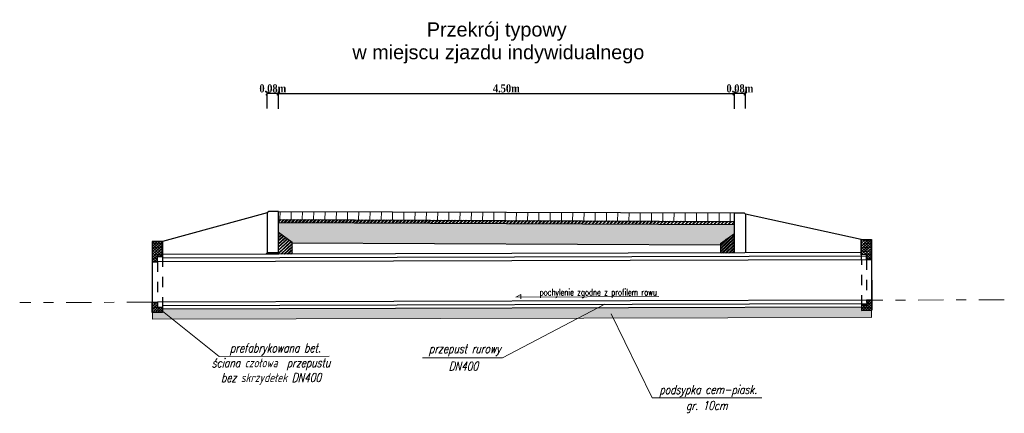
# Model space of a CAD drawing. Header units: metres. Extents: x 7443217.8 to 7443294, y 5637144.8 to 5637207.3.
# Tile 2 of 23: x 7443240.2 to 7443249.9, y 5637150 to 5637153.9. Entities that reach past the tile are written whole.
import ezdxf
from ezdxf.enums import TextEntityAlignment as Align

# ---------------------------------------------------------------- set-up
doc = ezdxf.new("R2010")
doc.units = ezdxf.units.M
for name, pattern in [('3', [1, 0.5, -0.5]), ('AUSGEZOGEN', [0]), ('CIĄGŁA', [0]), ('DASHDOT2', [0.5, 0.25, -0.125, 0, -0.125]), ('x-ref - architektura$0$GP_x-ref - instalacje elektryczne$0$x-ref - architektura$0$A-PW-2-202_Rzut piętra$0${ Half Dash }', [0])]:
    doc.linetypes.add(name, pattern=pattern)
doc.layers.get('Defpoints').update_dxf_attribs({"true_color": 0x999999})
for name, color, linetype, lineweight in [('+KONSTRUKCJA', 250, 'Continuous', 30), ('+wymiar', 7, 'Continuous', 9), ('cienko', 7, 'CIĄGŁA', 30), ('F00000', 7, 'AUSGEZOGEN', 13), ('POMOCNICZA', 7, 'Continuous', 13)]:
    doc.layers.add(name, color=color, linetype=linetype, lineweight=lineweight)
for name, color, linetype in [('3_p', 7, 'Continuous'), ('K_oś jezdni', 7, 'Continuous'), ('K_wymiar', 7, 'Continuous')]:
    doc.layers.add(name, color=color, linetype=linetype)
doc.layers.add('opisy', color=7, linetype='Continuous', true_color=0x999999)
doc.styles.add('romans1', font='timesbd.ttf', dxfattribs={"width": 0.85})
doc.styles.add('romans_pochyl', font='romans.shx', dxfattribs={"width": 0.75, "oblique": 15, "height": 0.1})
doc.styles.add('style1', font='romans.shx', dxfattribs={"width": 0.75, "height": 7})
doc.styles.add('style4', font='arial.ttf', dxfattribs={"height": 21})
doc.dimstyles.new('magda 25', dxfattribs={"dimtxt": 0.08, "dimasz": 0.03, "dimexe": 0.02, "dimexo": 0, "dimgap": 0.01, "dimtad": 1, "dimzin": 0, "dimdsep": 46, "dimtxsty": 'romans1', "dimblk": 'OBLIQUE', "dimcen": 0.09, "dimazin": 0, "dimtfac": 1, "dimtmove": 0, "dimatfit": 2, "dimldrblk": 'OBLIQUE', "dimfxl": 0.15, "dimfxlon": 1, "dimtolj": 1, "dimtzin": 0, "dimarcsym": 0})
pattern_1 = [(45, (9506.865908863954, -8217.223919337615), (-0.01616446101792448, 0.01616446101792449), []), (45, (9506.876685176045, -8217.223919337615), (-0.01616446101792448, 0.01616446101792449), [])]
pattern_2 = [(45, (-13.41850734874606, -25.52332698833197), (-0.01347038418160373, 0.01347038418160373), []), (45, (-13.40503694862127, -25.52332698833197), (-0.01347038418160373, 0.01347038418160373), [0, -0.01905])]
pattern_3 = [(45, (-13.3191611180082, -25.52304150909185), (-0.01347038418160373, 0.01347038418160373), []), (45, (-13.30569071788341, -25.52304150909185), (-0.01347038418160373, 0.01347038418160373), [0, -0.01905])]

# ---------------------------------------------------------------- blocks, each defined once
blk = doc.blocks.new('_Oblique')
at = {"color": 0, "linetype": 'ByBlock', "lineweight": -2}
blk.add_line((-0.5, -0.5), (0.5, 0.5), dxfattribs=at)
blk = doc.blocks.new('*D965')
at = {"layer": '+wymiar', "color": 0, "lineweight": -2, "transparency": 16777216}
for p, q in [((7443242.71962174, 5637152.983533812), (7443242.71962174, 5637153.153533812)), ((7443242.71962174, 5637153.133533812), (7443247.21962174, 5637153.133533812)), ((7443247.21962174, 5637152.983533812), (7443247.21962174, 5637153.153533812))]:
    blk.add_line(p, q, dxfattribs=at)
at = {"layer": 'Defpoints', "color": 0, "lineweight": 13, "transparency": 16777216}
for p in [(7443247.21962174, 5637153.133533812), (7443242.71962174, 5637152.352073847), (7443247.21962174, 5637152.352073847)]:
    blk.add_point(p, dxfattribs=at)
at = {"layer": '+wymiar', "color": 0, "lineweight": -2, "transparency": 16777216, "xscale": 0.03, "yscale": 0.03, "zscale": 0.03, "rotation": 180}
blk.add_blockref('_Oblique', (7443242.71962174, 5637153.133533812), dxfattribs=at)
at = {"layer": '+wymiar', "color": 0, "lineweight": -2, "transparency": 16777216, "xscale": 0.03, "yscale": 0.03, "zscale": 0.03}
blk.add_blockref('_Oblique', (7443247.21962174, 5637153.133533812), dxfattribs=at)
at = {"layer": '+wymiar', "color": 0, "transparency": 16777216, "insert": (7443244.96962174, 5637153.18434306), "char_height": 0.08, "attachment_point": 5, "style": 'romans1'}
blk.add_mtext('\\A1;4.50m', dxfattribs=at)
blk = doc.blocks.new('*D966')
at = {"layer": '+wymiar', "color": 0, "lineweight": -2, "transparency": 16777216}
for p, q in [((7443247.21962174, 5637152.987684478), (7443247.21962174, 5637153.153533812)), ((7443247.32882174, 5637153.133533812), (7443247.21962174, 5637153.133533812)), ((7443247.32882174, 5637152.987684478), (7443247.32882174, 5637153.153533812))]:
    blk.add_line(p, q, dxfattribs=at)
at = {"layer": 'Defpoints', "color": 0, "lineweight": 13, "transparency": 16777216}
for p in [(7443247.21962174, 5637153.133533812), (7443247.21962174, 5637152.987684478), (7443247.32882174, 5637152.987684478)]:
    blk.add_point(p, dxfattribs=at)
at = {"layer": '+wymiar', "color": 0, "lineweight": -2, "transparency": 16777216, "xscale": 0.03, "yscale": 0.03, "zscale": 0.03, "rotation": 180}
blk.add_blockref('_Oblique', (7443247.21962174, 5637153.133533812), dxfattribs=at)
at = {"layer": '+wymiar', "color": 0, "lineweight": -2, "transparency": 16777216, "xscale": 0.03, "yscale": 0.03, "zscale": 0.03}
blk.add_blockref('_Oblique', (7443247.32882174, 5637153.133533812), dxfattribs=at)
at = {"layer": '+wymiar', "color": 0, "transparency": 16777216, "insert": (7443247.274221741, 5637153.18434306), "char_height": 0.08, "attachment_point": 5, "style": 'romans1'}
blk.add_mtext('\\A1;0.08m', dxfattribs=at)
blk = doc.blocks.new('*D967')
at = {"layer": '+wymiar', "color": 0, "lineweight": -2, "transparency": 16777216}
for p, q in [((7443242.61042174, 5637152.987684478), (7443242.61042174, 5637153.153533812)), ((7443242.71962174, 5637153.133533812), (7443242.61042174, 5637153.133533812)), ((7443242.71962174, 5637152.987684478), (7443242.71962174, 5637153.153533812))]:
    blk.add_line(p, q, dxfattribs=at)
at = {"layer": 'Defpoints', "color": 0, "lineweight": 13, "transparency": 16777216}
for p in [(7443242.61042174, 5637153.133533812), (7443242.61042174, 5637152.987684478), (7443242.71962174, 5637152.987684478)]:
    blk.add_point(p, dxfattribs=at)
at = {"layer": '+wymiar', "color": 0, "lineweight": -2, "transparency": 16777216, "xscale": 0.03, "yscale": 0.03, "zscale": 0.03, "rotation": 180}
blk.add_blockref('_Oblique', (7443242.61042174, 5637153.133533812), dxfattribs=at)
at = {"layer": '+wymiar', "color": 0, "lineweight": -2, "transparency": 16777216, "xscale": 0.03, "yscale": 0.03, "zscale": 0.03}
blk.add_blockref('_Oblique', (7443242.71962174, 5637153.133533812), dxfattribs=at)
at = {"layer": '+wymiar', "color": 0, "transparency": 16777216, "insert": (7443242.66502174, 5637153.18434306), "char_height": 0.08, "attachment_point": 5, "style": 'romans1'}
blk.add_mtext('\\A1;0.08m', dxfattribs=at)

msp = doc.modelspace()

# ---------------------------------------------------------------- hatches: boundary and pattern name
at = {"layer": 'F00000'}
h = msp.add_hatch(dxfattribs=at)
h.set_pattern_fill('CROSS', color=8, scale=0.002, angle=85.11999999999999)
h.set_pattern_definition([(85.11999999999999, (-180927.6261839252, 247219.5906835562), (-0.01157358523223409, 0.01373434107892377), [0.006349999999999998, -0.01904999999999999]), (175.12, (-180927.6227503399, 247219.5935769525), (-0.01373434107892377, -0.01157358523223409), [0.006349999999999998, -0.01904999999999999])])
h.paths.add_polyline_path([(7443242.774136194, 5637151.859930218), (7443242.71793378, 5637151.860187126), (7443242.714826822, 5637151.765531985), (7443242.848021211, 5637151.66258519), (7443242.847922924, 5637151.659590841), (7443244.576900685, 5637151.651687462), (7443244.039793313, 5637151.692668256)])
h = msp.add_hatch(dxfattribs=at)
h.set_pattern_fill('ANSI32', color=8, scale=0.0024, angle=-4.880000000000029)
h.set_pattern_definition([(40.11999999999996, (-180908.7975287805, 247195.0129918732), (-0.01473076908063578, 0.01748096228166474), []), (40.11999999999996, (-180908.7867915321, 247195.0120751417), (-0.01473076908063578, 0.01748096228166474), [])])
h.paths.add_polyline_path([(7443247.21962174, 5637151.86960965), (7443242.718918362, 5637151.89018294), (7443242.718168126, 5637151.867326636), (7443242.774136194, 5637151.859930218), (7443247.21962174, 5637151.839609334), (7443247.219055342, 5637151.839611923), (7443247.21962174, 5637151.855397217)])
h = msp.add_hatch(dxfattribs=at)
h.set_pattern_fill('ANSI32', color=8, scale=0.002400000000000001, angle=-3.000000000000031)
h.set_pattern_definition([(41.99999999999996, (19.62482340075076, -23.94676365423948), (-0.01529632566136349, 0.01698829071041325), []), (41.99999999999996, (19.63558494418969, -23.94732764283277), (-0.01529632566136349, 0.01698829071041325), [])])
h.paths.add_polyline_path([(7443242.721543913, 5637151.867271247), (7443242.721543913, 5637151.860127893), (7443242.777724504, 5637151.861714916)])
h = msp.add_hatch(dxfattribs=at)
h.set_pattern_fill('CROSS', color=8, scale=0.0019, angle=85.11999999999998)
h.set_pattern_definition([(85.11999999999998, (-180908.7975287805, 247195.0129918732), (-0.01099490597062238, 0.01304762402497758), [0.006032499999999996, -0.01809749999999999]), (175.12, (-180908.7942668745, 247195.0157405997), (-0.01304762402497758, -0.01099490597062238), [0.006032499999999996, -0.01809749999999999])])
h.paths.add_polyline_path([(7443247.083121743, 5637151.640231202), (7443247.083121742, 5637151.652047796), (7443247.219621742, 5637151.750569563), (7443247.21962174, 5637151.839609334), (7443242.774136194, 5637151.859930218), (7443244.039793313, 5637151.692668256), (7443244.576900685, 5637151.651687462)])
h = msp.add_hatch(dxfattribs=at)
h.set_pattern_fill('ANSI32', color=8, scale=0.002400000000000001)
h.set_pattern_definition(pattern_1)
h.paths.add_polyline_path([(7443242.721543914, 5637151.546147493), (7443242.85804391, 5637151.546537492), (7443242.858043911, 5637151.666900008), (7443242.721543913, 5637151.765421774)])
h = msp.add_hatch(dxfattribs=at)
h.set_pattern_fill('ANSI32', color=8, scale=0.002400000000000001)
h.set_pattern_definition([(45, (9506.865908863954, -8217.238387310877), (-0.01616446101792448, 0.01616446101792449), []), (45, (9506.876685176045, -8217.238387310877), (-0.01616446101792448, 0.01616446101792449), [])])
h.paths.add_polyline_path([(7443247.081199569, 5637151.558603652), (7443247.217699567, 5637151.558993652), (7443247.217699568, 5637151.750953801), (7443247.08119957, 5637151.652432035)])
h = msp.add_hatch(dxfattribs=at)
h.set_pattern_fill('ANSI32', color=8, scale=0.002400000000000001)
h.set_pattern_definition(pattern_1)
h.paths.add_polyline_path([(7443242.597465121, 5637151.545792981), (7443242.721543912, 5637151.546147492), (7443242.721543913, 5637151.560671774), (7443242.612343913, 5637151.560671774)])
h = msp.add_hatch(dxfattribs=at)
h.set_pattern_fill('ANSI33', color=8, scale=0.0081)
h.set_pattern_definition([(45, (-10.44579724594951, -27.96206242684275), (-0.03637003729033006, 0.03637003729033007), []), (45, (-10.40942719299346, -27.96206242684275), (-0.03637003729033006, 0.03637003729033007), [0.0257175, -0.01285875])])
h.paths.add_polyline_path([(7443245.868176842, 5637151.01513567), (7443245.677501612, 5637150.915218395), (7443248.574030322, 5637150.922492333), (7443248.575481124, 5637151.023249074)])
h.paths.add_polyline_path([(7443241.477067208, 5637150.972727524), (7443241.477247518, 5637150.904171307), (7443245.677501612, 5637150.915218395), (7443245.868176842, 5637151.01513567), (7443241.575226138, 5637151.002870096), (7443241.575226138, 5637150.972727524)])
at = {"layer": 'POMOCNICZA', "true_color": 0x969696}
h = msp.add_hatch(dxfattribs=at)
h.set_pattern_fill('LINE', color=252, scale=0.035, angle=90, style=0)
h.set_pattern_definition([(90, (0, 0), (-0.111125, 6.804443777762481e-18), [])])
h.paths.add_polyline_path([(7443247.21962174, 5637151.955319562), (7443245.97069243, 5637151.959444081), (7443242.721543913, 5637151.970171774), (7443242.718918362, 5637151.89018294), (7443247.21962174, 5637151.86960965)])
at = {"layer": 'POMOCNICZA', "lineweight": 5}
h = msp.add_hatch(dxfattribs=at)
h.set_pattern_fill('SACNCR', color=256, scale=0.008, style=0)
h.set_pattern_definition(pattern_2)
h.paths.add_polyline_path([(7443241.475226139, 5637151.472727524), (7443241.525226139, 5637151.472727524), (7443241.525226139, 5637151.522727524), (7443241.575226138, 5637151.522727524), (7443241.575226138, 5637151.672727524), (7443241.475226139, 5637151.672727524)])
h = msp.add_hatch(dxfattribs=at)
h.set_pattern_fill('SACNCR', color=256, scale=0.008, style=0)
h.set_pattern_definition(pattern_3)
h.paths.add_polyline_path([(7443248.572796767, 5637151.493007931), (7443248.571653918, 5637151.693004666), (7443248.471655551, 5637151.692433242), (7443248.472512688, 5637151.54243569), (7443248.522511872, 5637151.542721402), (7443248.522797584, 5637151.492722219)])
h = msp.add_hatch(dxfattribs=at)
h.set_pattern_fill('SACNCR', color=256, scale=0.008, style=0)
h.set_pattern_definition(pattern_2)
h.paths.add_polyline_path([(7443241.476804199, 5637151.072727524), (7443241.47706721, 5637150.972727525), (7443241.575226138, 5637150.972727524), (7443241.575226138, 5637151.022727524), (7443241.525226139, 5637151.022727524), (7443241.525226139, 5637151.072727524)])
h = msp.add_hatch(dxfattribs=at)
h.set_pattern_fill('SACNCR', color=256, scale=0.008, style=0)
h.set_pattern_definition(pattern_3)
h.paths.add_polyline_path([(7443248.573504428, 5637151.093005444), (7443248.573812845, 5637150.993005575), (7443248.475655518, 5637150.99244467), (7443248.475369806, 5637151.042443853), (7443248.52536899, 5637151.042729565), (7443248.525083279, 5637151.092728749)])

# ---------------------------------------------------------------- linework, layer by layer
at = {"layer": '+KONSTRUKCJA', "extrusion": (0, 1, 0), "elevation": 5637151.560671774}
msp.add_lwpolyline([(-7443242.721543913, 0), (-7443242.612343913, 0)], dxfattribs=at)
at = {"layer": '+wymiar', "flags": 128}
msp.add_lwpolyline([(7443246.474034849, 5637151.12801807), (7443245.062111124, 5637151.121464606), (7443245.113498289, 5637151.147614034), (7443245.113719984, 5637151.105260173)], dxfattribs=at)
at = {"layer": '3_p', "color": 92, "linetype": 'DASHDOT2', "lineweight": 9}
for points in [[(7443241.475226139, 5637151.072727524), (7443240.166727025, 5637151.068844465)], [(7443249.883581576, 5637151.09689752), (7443248.575082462, 5637151.093014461)]]:
    msp.add_lwpolyline(points, dxfattribs=at)
at = {"layer": 'cienko', "flags": 128}
for points in [[(7443242.61042174, 5637151.956137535), (7443242.61042174, 5637151.956137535), (7443241.575226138, 5637151.672727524)], [(7443242.71962174, 5637151.969787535), (7443242.62407174, 5637151.969787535), (7443242.61042174, 5637151.956137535), (7443242.61042174, 5637151.560287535), (7443242.71962174, 5637151.560287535), (7443242.721543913, 5637151.970171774)], [(7443247.21962174, 5637151.955319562), (7443247.315171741, 5637151.955319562), (7443247.32882174, 5637151.941669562), (7443247.32882174, 5637151.559311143)], [(7443247.21962174, 5637151.558999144), (7443247.21962174, 5637151.955319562)], [(7443248.471655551, 5637151.692433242), (7443248.471655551, 5637151.692433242), (7443247.32882174, 5637151.941669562)], [(7443241.575226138, 5637151.672727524), (7443241.475226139, 5637151.672727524), (7443241.475226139, 5637151.472727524), (7443241.525226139, 5637151.472727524), (7443241.525226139, 5637151.522727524), (7443241.575226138, 5637151.522727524), (7443241.575226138, 5637151.672727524), (7443241.575226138, 5637151.522727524)], [(7443241.475226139, 5637151.672727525), (7443241.475226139, 5637151.472727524), (7443241.475226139, 5637151.072727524), (7443241.475226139, 5637150.972727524), (7443241.475226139, 5637151.072727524), (7443241.525226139, 5637151.072727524), (7443241.525226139, 5637151.022727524), (7443241.575226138, 5637151.022727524)], [(7443248.471655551, 5637151.692433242), (7443248.571653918, 5637151.693004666), (7443248.572796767, 5637151.493007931), (7443248.522797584, 5637151.492722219), (7443248.522511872, 5637151.542721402), (7443248.472512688, 5637151.54243569), (7443248.471655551, 5637151.692433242), (7443248.472512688, 5637151.54243569)], [(7443248.571653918, 5637151.693004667), (7443248.572796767, 5637151.493007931), (7443248.575082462, 5637151.093014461), (7443248.575653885, 5637150.993016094), (7443248.575082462, 5637151.093014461), (7443248.525083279, 5637151.092728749), (7443248.52536899, 5637151.042729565), (7443248.475369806, 5637151.042443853)], [(7443248.472397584, 5637151.562578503), (7443241.575226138, 5637151.542872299)], [(7443248.523883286, 5637151.562725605), (7443248.522454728, 5637151.562721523)], [(7443248.524083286, 5637151.492725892), (7443241.524083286, 5637151.472725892)], [(7443248.525226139, 5637151.092727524), (7443241.525226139, 5637151.072727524)], [(7443241.575226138, 5637151.022727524), (7443241.575226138, 5637150.972727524), (7443241.477067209, 5637150.972727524)], [(7443248.475426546, 5637151.022584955), (7443241.576647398, 5637151.002874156)], [(7443248.475369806, 5637151.042443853), (7443248.475655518, 5637150.99244467), (7443248.573812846, 5637150.993005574)]]:
    msp.add_lwpolyline(points, dxfattribs=at)
at = {"layer": 'cienko'}
for points in [[(7443242.71962174, 5637151.97018056), (7443247.21962174, 5637151.955319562), (7443247.21962174, 5637151.955319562)], [(7443242.71793378, 5637151.860187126), (7443247.21962174, 5637151.839609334)], [(7443242.718918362, 5637151.89018294), (7443247.21962174, 5637151.86960965)], [(7443242.847922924, 5637151.659590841), (7443247.083121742, 5637151.640231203)]]:
    msp.add_lwpolyline(points, dxfattribs=at)
at = {"layer": 'cienko', "linetype": 'x-ref - architektura$0$GP_x-ref - instalacje elektryczne$0$x-ref - architektura$0$A-PW-2-202_Rzut piętra$0${ Half Dash }', "ltscale": 0.02, "flags": 128}
for points in [[(7443248.522697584, 5637151.527722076), (7443241.575226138, 5637151.507872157)], [(7443248.525326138, 5637151.057727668), (7443241.575226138, 5637151.037870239)]]:
    msp.add_lwpolyline(points, dxfattribs=at)
at = {"layer": 'K_oś jezdni', "linetype": '3', "ltscale": 0.05}
for points in [[(7443241.525226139, 5637151.472727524), (7443241.525226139, 5637151.072727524)], [(7443241.575226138, 5637151.522727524), (7443241.575226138, 5637151.022727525)], [(7443248.472512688, 5637151.54243569), (7443248.475369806, 5637151.042443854)], [(7443248.522797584, 5637151.492722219), (7443248.525083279, 5637151.092728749)]]:
    msp.add_lwpolyline(points, dxfattribs=at)
at = {"layer": 'K_wymiar', "lineweight": 13, "flags": 128}
for points in [[(7443242.71962174, 5637151.765037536), (7443242.856121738, 5637151.666515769), (7443242.856121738, 5637151.546532)], [(7443247.21962174, 5637151.750569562), (7443247.083121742, 5637151.652047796), (7443247.083121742, 5637151.558609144)], [(7443241.475226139, 5637151.672727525), (7443241.477247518, 5637150.904171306)], [(7443248.571653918, 5637151.693004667), (7443248.574024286, 5637150.924449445)], [(7443242.59592278, 5637151.545788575), (7443242.61042174, 5637151.560287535)], [(7443241.477247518, 5637150.904171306), (7443248.574030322, 5637150.922492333)]]:
    msp.add_lwpolyline(points, dxfattribs=at)
at = {"layer": 'opisy', "color": 0, "linetype": 'Continuous', "lineweight": 5}
for p, q in [((7443241.525226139, 5637151.022727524), (7443242.136165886, 5637150.537629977)), ((7443244.932478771, 5637150.524812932), (7443245.942441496, 5637151.054051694)), ((7443246.004714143, 5637150.959381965), (7443246.408136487, 5637150.126550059)), ((7443243.219507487, 5637150.53833351), (7443242.136165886, 5637150.537629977)), ((7443244.931283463, 5637150.524811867), (7443244.141860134, 5637150.524108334)), ((7443247.491478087, 5637150.127253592), (7443246.408136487, 5637150.126550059))]:
    msp.add_line(p, q, dxfattribs=at)

# ---------------------------------------------------------------- texts
at = {"layer": '+wymiar', "lineweight": 13, "char_height": 0.08750000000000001, "attachment_point": 5, "rotation": 0.06820291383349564, "style": 'romans_pochyl'}
for s, insert, width in [('ściana czołowa  przepustu bez skrzydełek DN400', (7443242.647002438, 5637150.38757569), 1.471314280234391), (' gr. 10cm', (7443246.925521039, 5637150.037567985), 0.5450106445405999)]:
    msp.add_mtext(s, dxfattribs=dict(at, insert=insert, width=width))
for s, insert in [('prefabrykowana bet.', (7443242.689438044, 5637150.60626787)), ('przepust rurowy', (7443244.559625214, 5637150.599093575)), (' DN400', (7443244.523737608, 5637150.441473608)), ('podsypka cem-piask.', (7443246.961408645, 5637150.195187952))]:
    msp.add_mtext(s, dxfattribs=dict(at, insert=insert))
at = {"lineweight": 5, "style": 'style4'}
for s, p in [('Przekrój typowy', (7443244.874505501, 5637153.69734995)), ('w miejscu zjazdu indywidualnego', (7443244.890262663, 5637153.473348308))]:
    msp.add_text(s, height=0.14, dxfattribs=at).set_placement(p, align=Align.CENTER)
at = {"lineweight": 15, "style": 'style1', "width": 0.75}
msp.add_text('pochylenie zgodne z profilem rowu', height=0.065, dxfattribs=at).set_placement((7443246.455469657, 5637151.171303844), align=Align.MIDDLE_RIGHT)

# ---------------------------------------------------------------- dimensions: what is measured, and where the dimension line sits
at = {"layer": '+wymiar'}
for base, p1, p2, picture, middle in [((7443242.61042174, 5637153.133533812), (7443242.71962174, 5637152.987684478), (7443242.61042174, 5637152.987684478), '*D967', (7443242.66502174, 5637153.133533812)), ((7443247.21962174, 5637153.133533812), (7443247.32882174, 5637152.987684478), (7443247.21962174, 5637152.987684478), '*D966', (7443247.274221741, 5637153.133533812))]:
    dim = msp.add_linear_dim(base=base, p1=p1, p2=p2, angle=180, text='0.08m', dimstyle='magda 25', override={"dimpost": 'm'}, dxfattribs=at)
    dim.commit()
    dim.dimension.update_dxf_attribs({"geometry": picture, "text_midpoint": middle, "dimtype": 161})
dim = msp.add_aligned_dim(p1=(7443242.71962174, 5637152.352073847), p2=(7443247.21962174, 5637152.352073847), distance=0.7814599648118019, dimstyle='magda 25', override={"dimpost": 'm'}, dxfattribs=at)
dim.commit()
dim.dimension.update_dxf_attribs({"geometry": '*D965', "text_midpoint": (7443244.96962174, 5637153.18434306)})

doc.saveas('drawing.dxf')
